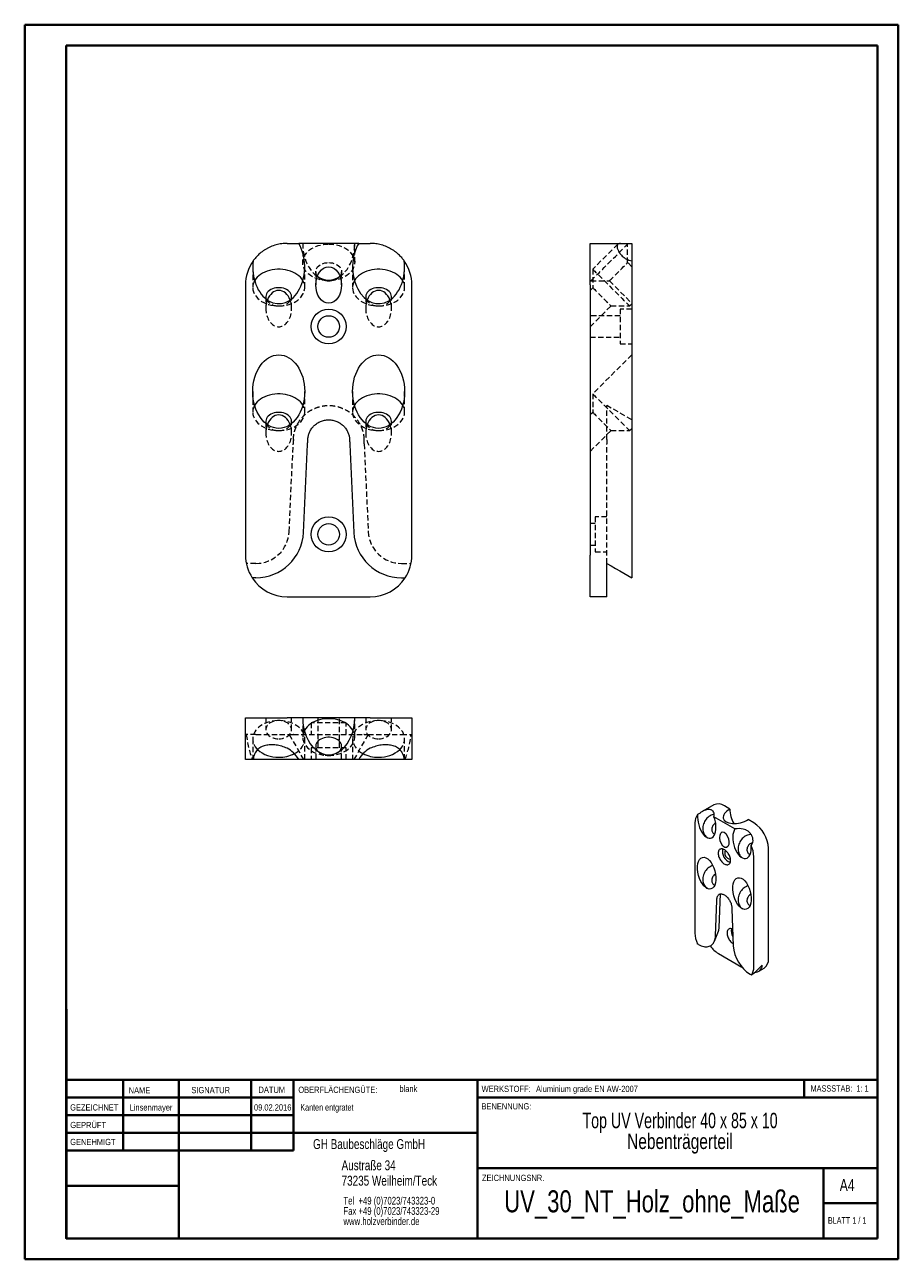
# Model space of a CAD drawing. Header units: millimetres. Extents: x 0 to 210, y 0 to 297.
import ezdxf

# ---------------------------------------------------------------- set-up
doc = ezdxf.new("R2010")
doc.units = ezdxf.units.MM
doc.linetypes.add('HIDDEN', pattern=[1.905, 1.27, -0.635])
doc.styles.add('SLDTEXTSTYLE0', font='TXT', dxfattribs={"width": 0.75})
doc.styles.add('SLDTEXTSTYLE1', font='TXT', dxfattribs={"width": 0.681818})
doc.styles.add('SLDTEXTSTYLE2', font='TXT', dxfattribs={"width": 0.7})
doc.styles.add('SLDTEXTSTYLE3', font='TXT', dxfattribs={"width": 0.689655})

# ---------------------------------------------------------------- blocks, each defined once
blk = doc.blocks.new('SW_NOTE_0')
at = {"color": 0, "linetype": 'Continuous', "lineweight": 0, "char_height": 1.8521, "attachment_point": 1, "style": 'SLDTEXTSTYLE0'}
for s, insert in [('Tel  +49 (0)7023/743323-0', (0, 2.39)), ('Fax +49 (0)7023/743323-29', (0, -0.08)), ('www.holzverbinder.de', (0, -2.55))]:
    blk.add_mtext(s, dxfattribs=dict(at, insert=insert))

msp = doc.modelspace()

# ---------------------------------------------------------------- linework, layer by layer
at = {"color": 7, "linetype": 'Continuous', "lineweight": 40}
for p, q in [((0.08, 0.21), (0.08, 297.21)), ((0.08, 297.21), (210.08, 297.21)), ((210.08, 0.21), (210.08, 297.21)), ((210.08, 292.21), (210.08, 297.21)), ((10.08, 292.21), (205.08, 292.21)), ((10.08, 5.21), (10.08, 292.21)), ((205.08, 5.21), (205.08, 292.21)), ((10.11, 60.37), (10.11, 5.12)), ((205.08, 43.37), (10.11, 43.37)), ((23.71, 43.37), (23.71, 26.37)), ((37.1, 43.37), (37.1, 5.12)), ((54.51, 43.37), (54.51, 26.38)), ((64.71, 26.39), (64.71, 43.37)), ((108.91, 43.37), (108.91, 5.12)), ((187.47, 39.12), (187.47, 43.37)), ((64.71, 39.1), (10.11, 39.1)), ((205.08, 39.12), (108.91, 39.12)), ((64.71, 34.87), (10.11, 34.87)), ((108.91, 30.62), (10.11, 30.62)), ((64.71, 26.39), (10.11, 26.37)), ((108.91, 22.12), (205.08, 22.12)), ((192.08, 5.21), (192.08, 22.21)), ((37.1, 17.87), (10.11, 17.87)), ((10.11, 13.71), (10.08, 13.71)), ((205.08, 13.71), (192.08, 13.71)), ((10.11, 9.46), (10.08, 9.46)), ((10.08, 5.21), (205.08, 5.21)), ((205.08, 5.21), (180.99, 5.21)), ((0.08, 0.21), (210.08, 0.21))]:
    msp.add_line(p, q, dxfattribs=at)
at = {"color": 7, "linetype": 'Continuous', "lineweight": 15}
for p, q in [((63.15, 244.61), (65.94, 244.61)), ((80.36, 244.61), (65.94, 244.61)), ((80.36, 244.61), (83.15, 244.61)), ((136.01, 244.61), (143.32, 244.61)), ((136.01, 234.61), (136.01, 244.61)), ((143.32, 244.61), (146.01, 244.61)), ((146.01, 244.61), (146.01, 240.39)), ((146.01, 240.39), (146.01, 234.61)), ((53.15, 234.61), (53.15, 169.61)), ((93.15, 169.61), (93.15, 234.61)), ((136.01, 234.61), (136.01, 169.61)), ((146.01, 234.61), (146.01, 169.61)), ((67.1, 175.09), (68.08, 196.26)), ((78.22, 196.26), (79.2, 175.09)), ((136.01, 159.61), (136.01, 169.61)), ((146.01, 169.61), (146.01, 164.15)), ((140.01, 159.61), (140.01, 167.61)), ((55.65, 164.15), (54.78, 164.15)), ((90.65, 164.15), (91.53, 164.15)), ((63.15, 159.61), (83.15, 159.61)), ((140.01, 159.61), (136.01, 159.61)), ((53.15, 120.45), (53.15, 130.45)), ((53.15, 130.45), (63.15, 130.45)), ((66.9, 130.45), (63.15, 130.45)), ((79.4, 130.45), (66.9, 130.45)), ((83.15, 130.45), (79.4, 130.45)), ((83.15, 130.45), (93.15, 130.45)), ((93.15, 130.45), (93.15, 120.45)), ((54.99, 120.45), (53.15, 120.45)), ((65.94, 120.45), (54.99, 120.45)), ((80.36, 120.45), (65.94, 120.45)), ((91.32, 120.45), (80.36, 120.45)), ((93.15, 120.45), (91.32, 120.45)), ((165.77, 109.54), (163.08, 107.99)), ((169.6, 108.53), (168.27, 109.29)), ((161.2, 105.21), (161.2, 78.67)), ((170.82, 103.74), (165.72, 106.68)), ((175.34, 105.21), (174.02, 105.98)), ((165.79, 102.53), (165.95, 102.46)), ((178.88, 72.55), (178.88, 99.09)), ((174.28, 97.63), (174.44, 97.56)), ((175.34, 70.51), (175.34, 97.05)), ((165.79, 90.29), (165.95, 90.22)), ((166.13, 78.06), (166.48, 86.51)), ((167.03, 80.06), (167.36, 88.1)), ((170.06, 84.44), (170.41, 75.59)), ((174.28, 85.39), (174.44, 85.32)), ((165.87, 76.76), (166.85, 79.15)), ((162.08, 75.93), (161.77, 76.11)), ((166.86, 73.77), (172.48, 70.53)), ((174.46, 68.79), (174.77, 68.61)), ((176.43, 69.44), (177.84, 70.26))]:
    msp.add_line(p, q, dxfattribs=at)
at = {"color": 7, "linetype": 'HIDDEN', "lineweight": 0}
for p, q in [((66.9, 244.61), (66.9, 240.02)), ((79.4, 240.02), (79.4, 244.61)), ((142.65, 244.41), (136.64, 238.4)), ((145.02, 244.44), (144.85, 244.61)), ((145.02, 239.98), (145.02, 244.44)), ((54.9, 238.93), (54.9, 233.98)), ((67.4, 233.98), (67.4, 238.93)), ((70.05, 237.79), (70.05, 234.61)), ((76.25, 234.61), (76.25, 237.79)), ((78.9, 238.93), (78.9, 233.98)), ((91.4, 233.98), (91.4, 238.93)), ((136.64, 238.4), (136.64, 233.95)), ((146.01, 239), (145.02, 239.98)), ((136.01, 235.78), (136.18, 235.6)), ((136.18, 235.6), (140.64, 235.6)), ((140.64, 235.6), (146.01, 230.23)), ((58.05, 231.75), (58.05, 228.93)), ((64.25, 228.93), (64.25, 231.75)), ((82.05, 231.75), (82.05, 228.93)), ((88.25, 228.93), (88.25, 231.75)), ((136.64, 233.95), (136.01, 233.31)), ((136.01, 224.55), (141.02, 229.56)), ((141.02, 229.56), (145.48, 229.56)), ((143.21, 228.81), (143.21, 220.41)), ((146.01, 228.81), (143.21, 228.81)), ((145.48, 229.56), (146.01, 230.09)), ((143.21, 227.21), (136.01, 227.21)), ((136.01, 222.01), (143.21, 222.01)), ((143.21, 220.41), (146.01, 220.41)), ((146.01, 217.79), (136.64, 208.42)), ((54.9, 208.95), (54.9, 204)), ((67.4, 204), (67.4, 208.95)), ((78.9, 208.95), (78.9, 204)), ((91.4, 204), (91.4, 208.95)), ((136.64, 208.42), (136.64, 203.96)), ((146.01, 202.15), (140.01, 205.61)), ((136.64, 203.96), (136.01, 203.33)), ((58.05, 201.77), (58.05, 198.95)), ((64.25, 198.95), (64.25, 201.77)), ((82.05, 201.77), (82.05, 198.95)), ((88.25, 198.95), (88.25, 201.77)), ((136.01, 194.57), (141.02, 199.58)), ((141.02, 199.58), (145.48, 199.58)), ((145.48, 199.58), (146.01, 200.11)), ((63.64, 175.25), (64.62, 196.35)), ((81.69, 196.35), (82.66, 175.25)), ((140.01, 175.25), (140.01, 196.35)), ((137.21, 178.81), (137.21, 170.41)), ((140.01, 178.81), (137.21, 178.81)), ((137.21, 177.21), (136.01, 177.21)), ((140.01, 167.61), (140.01, 175.25)), ((136.01, 172.01), (137.21, 172.01)), ((137.21, 170.41), (140.01, 170.41)), ((55.65, 167.61), (53.35, 167.61)), ((90.65, 167.61), (92.95, 167.61)), ((58.05, 130.45), (58.05, 127.63)), ((64.25, 127.63), (64.25, 130.45)), ((66.9, 130.45), (66.9, 125.86)), ((77.35, 129.25), (68.95, 129.25)), ((68.95, 129.25), (68.95, 126.45)), ((70.55, 130.45), (70.55, 123.25)), ((75.75, 123.25), (75.75, 130.45)), ((77.35, 126.45), (77.35, 129.25)), ((79.4, 125.86), (79.4, 130.45)), ((82.05, 130.45), (82.05, 127.63)), ((88.25, 127.63), (88.25, 130.45)), ((55.65, 126.45), (53.35, 126.45)), ((54.9, 125.4), (54.9, 120.45)), ((55.65, 126.45), (63.64, 126.45)), ((63.64, 126.45), (67.1, 120.45)), ((63.64, 126.45), (64.62, 126.45)), ((67.4, 120.45), (67.4, 125.4)), ((78.9, 125.4), (78.9, 120.45)), ((82.66, 126.45), (79.2, 120.45)), ((81.69, 126.45), (82.66, 126.45)), ((82.66, 126.45), (90.65, 126.45)), ((90.65, 126.45), (92.95, 126.45)), ((91.4, 120.45), (91.4, 125.4)), ((77.35, 123.25), (68.95, 123.25)), ((68.95, 123.25), (68.95, 120.45)), ((70.05, 123.63), (70.05, 120.45)), ((76.25, 120.45), (76.25, 123.63)), ((77.35, 120.45), (77.35, 123.25))]:
    msp.add_line(p, q, dxfattribs=at)
at = {"color": 7, "linetype": 'Continuous', "lineweight": 0}
for p, q in [((64.71, 39.12), (10.11, 39.12)), ((23.71, 5.21), (23.71, 5.12)), ((54.51, 5.21), (54.51, 5.12))]:
    msp.add_line(p, q, dxfattribs=at)
at = {"color": 7, "linetype": 'HIDDEN', "lineweight": 0, "flags": 128}
for points in [[(73.15, 244.44), (73.79, 244.41), (74.43, 244.34), (75.05, 244.23), (75.65, 244.07), (76.23, 243.86), (76.77, 243.62), (77.28, 243.34), (77.74, 243.02), (78.15, 242.67), (78.51, 242.29), (78.81, 241.89), (79.05, 241.47), (79.23, 241.03), (79.35, 240.59), (79.4, 240.13), (79.38, 239.68), (79.3, 239.23), (79.15, 238.78), (78.94, 238.35), (78.67, 237.94), (78.34, 237.55), (77.95, 237.19), (77.51, 236.85), (77.03, 236.55), (76.51, 236.29), (75.95, 236.06), (75.36, 235.88), (74.74, 235.74), (74.11, 235.65), (73.47, 235.6), (72.83, 235.6), (72.19, 235.65), (71.56, 235.74), (70.95, 235.88), (70.36, 236.06), (69.8, 236.29), (69.27, 236.55), (68.79, 236.85), (68.35, 237.19), (67.97, 237.55), (67.63, 237.94), (67.36, 238.35), (67.15, 238.78), (67, 239.23), (66.92, 239.68), (66.9, 240.13), (66.95, 240.59), (67.07, 241.03), (67.25, 241.47), (67.49, 241.89), (67.79, 242.29), (68.15, 242.67), (68.56, 243.02), (69.02, 243.34), (69.53, 243.62), (70.07, 243.86), (70.65, 244.07), (71.25, 244.23), (71.87, 244.34), (72.51, 244.41), (73.15, 244.44)], [(136.18, 235.6), (136.19, 235.6), (136.24, 235.65), (136.33, 235.74), (136.47, 235.88), (136.65, 236.06), (136.87, 236.29), (137.14, 236.55), (137.44, 236.85), (137.77, 237.19), (138.14, 237.55), (138.53, 237.94), (138.94, 238.35), (139.37, 238.78), (139.81, 239.23), (140.26, 239.68), (140.72, 240.13), (141.17, 240.59), (141.62, 241.03), (142.06, 241.47), (142.48, 241.89), (142.88, 242.29), (143.26, 242.67), (143.61, 243.02), (143.92, 243.34), (144.21, 243.62), (144.45, 243.86), (144.65, 244.07), (144.81, 244.23), (144.93, 244.34), (145, 244.41), (145.02, 244.44), (145.02, 244.44)], [(70.44, 236.73), (70.39, 236.79), (70.22, 237.08), (70.1, 237.39), (70.05, 237.71), (70.07, 238.03), (70.15, 238.35), (70.3, 238.65), (70.5, 238.93), (70.77, 239.19), (71.08, 239.42), (71.44, 239.62), (71.84, 239.78), (72.26, 239.89), (72.7, 239.96), (73.15, 239.98)], [(73.15, 239.98), (73.6, 239.96), (74.04, 239.89), (74.47, 239.78), (74.86, 239.62), (75.22, 239.42), (75.53, 239.19), (75.8, 238.93), (76, 238.65), (76.15, 238.35), (76.23, 238.03), (76.25, 237.71), (76.2, 237.39), (76.08, 237.08), (75.91, 236.79), (75.87, 236.73)], [(136.64, 238.4), (136.64, 238.39), (136.69, 238.35), (136.78, 238.25), (136.92, 238.12), (137.1, 237.93), (137.33, 237.71), (137.59, 237.45), (137.89, 237.15), (138.23, 236.81), (138.59, 236.45), (138.98, 236.06), (139.39, 235.65), (139.82, 235.22), (140.27, 234.77), (140.72, 234.32), (141.17, 233.87), (141.63, 233.41), (142.07, 232.97), (142.51, 232.53), (142.93, 232.11), (143.33, 231.71), (143.71, 231.33), (144.06, 230.98), (144.38, 230.66), (144.66, 230.38), (144.9, 230.13), (145.11, 229.93), (145.27, 229.77), (145.38, 229.65), (145.45, 229.58), (145.48, 229.56), (145.48, 229.56)], [(140.64, 235.6), (140.64, 235.6), (140.69, 235.65), (140.78, 235.74), (140.92, 235.88), (141.1, 236.06), (141.31, 236.27), (141.56, 236.52), (141.83, 236.79), (142.12, 237.08), (142.43, 237.39), (142.75, 237.71), (143.07, 238.03), (143.39, 238.35), (143.69, 238.65), (143.97, 238.93), (144.23, 239.19), (144.46, 239.42), (144.66, 239.62), (144.82, 239.78), (144.93, 239.89), (145, 239.96), (145.02, 239.98)], [(55.35, 235.63), (55.15, 235.22), (55, 234.77), (54.92, 234.32), (54.9, 233.87), (54.95, 233.41), (55.07, 232.97), (55.25, 232.53), (55.49, 232.11), (55.79, 231.71), (56.15, 231.33), (56.56, 230.98), (57.02, 230.66), (57.53, 230.38), (58.07, 230.13), (58.65, 229.93), (59.25, 229.77), (59.87, 229.65), (60.51, 229.58), (61.15, 229.56)], [(61.15, 229.56), (61.79, 229.58), (62.43, 229.65), (63.05, 229.77), (63.65, 229.93), (64.23, 230.13), (64.77, 230.38), (65.28, 230.66), (65.74, 230.98), (66.15, 231.33), (66.51, 231.71), (66.81, 232.11), (67.05, 232.53), (67.23, 232.97), (67.35, 233.41), (67.4, 233.87), (67.38, 234.32), (67.3, 234.77), (67.15, 235.22), (66.95, 235.63)], [(79.35, 235.63), (79.15, 235.22), (79, 234.77), (78.92, 234.32), (78.9, 233.87), (78.95, 233.41), (79.07, 232.97), (79.25, 232.53), (79.49, 232.11), (79.79, 231.71), (80.15, 231.33), (80.56, 230.98), (81.02, 230.66), (81.53, 230.38), (82.07, 230.13), (82.65, 229.93), (83.25, 229.77), (83.87, 229.65), (84.51, 229.58), (85.15, 229.56)], [(85.15, 229.56), (85.79, 229.58), (86.43, 229.65), (87.05, 229.77), (87.65, 229.93), (88.23, 230.13), (88.77, 230.38), (89.28, 230.66), (89.74, 230.98), (90.15, 231.33), (90.51, 231.71), (90.81, 232.11), (91.05, 232.53), (91.23, 232.97), (91.35, 233.41), (91.4, 233.87), (91.38, 234.32), (91.3, 234.77), (91.15, 235.22), (90.95, 235.63)], [(136.64, 233.95), (136.64, 233.94), (136.69, 233.89), (136.78, 233.8), (136.92, 233.67), (137.1, 233.49), (137.31, 233.27), (137.55, 233.03), (137.83, 232.76), (138.12, 232.46), (138.43, 232.15), (138.75, 231.83), (139.07, 231.51), (139.38, 231.2), (139.69, 230.9), (139.97, 230.61), (140.23, 230.35), (140.46, 230.12), (140.66, 229.93), (140.81, 229.77), (140.93, 229.65), (141, 229.58), (141.02, 229.56), (141.02, 229.56)], [(136.64, 208.42), (136.64, 208.41), (136.69, 208.37), (136.78, 208.27), (136.92, 208.13), (137.1, 207.95), (137.33, 207.73), (137.59, 207.46), (137.89, 207.16), (138.23, 206.83), (138.59, 206.47), (138.98, 206.08), (139.39, 205.66), (139.82, 205.23), (140.27, 204.79), (140.72, 204.34), (141.17, 203.89), (141.63, 203.43), (142.07, 202.98), (142.51, 202.55), (142.93, 202.13), (143.33, 201.72), (143.71, 201.35), (144.06, 201), (144.38, 200.68), (144.66, 200.4), (144.9, 200.15), (145.11, 199.95), (145.27, 199.79), (145.38, 199.67), (145.45, 199.6), (145.48, 199.58), (145.48, 199.58)], [(55.35, 205.65), (55.15, 205.23), (55, 204.79), (54.92, 204.34), (54.9, 203.89), (54.95, 203.43), (55.07, 202.98), (55.25, 202.55), (55.49, 202.13), (55.79, 201.72), (56.15, 201.35), (56.56, 201), (57.02, 200.68), (57.53, 200.4), (58.07, 200.15), (58.65, 199.95), (59.25, 199.79), (59.87, 199.67), (60.51, 199.6), (61.15, 199.58)], [(61.15, 199.58), (61.79, 199.6), (62.43, 199.67), (63.05, 199.79), (63.65, 199.95), (64.23, 200.15), (64.77, 200.4), (65.28, 200.68), (65.74, 201), (66.15, 201.35), (66.51, 201.72), (66.81, 202.13), (67.05, 202.55), (67.23, 202.98), (67.35, 203.43), (67.4, 203.89), (67.38, 204.34), (67.3, 204.79), (67.15, 205.23), (66.95, 205.65)], [(79.35, 205.65), (79.15, 205.23), (79, 204.79), (78.92, 204.34), (78.9, 203.89), (78.95, 203.43), (79.07, 202.98), (79.25, 202.55), (79.49, 202.13), (79.79, 201.72), (80.15, 201.35), (80.56, 201), (81.02, 200.68), (81.53, 200.4), (82.07, 200.15), (82.65, 199.95), (83.25, 199.79), (83.87, 199.67), (84.51, 199.6), (85.15, 199.58)], [(85.15, 199.58), (85.79, 199.6), (86.43, 199.67), (87.05, 199.79), (87.65, 199.95), (88.23, 200.15), (88.77, 200.4), (89.28, 200.68), (89.74, 201), (90.15, 201.35), (90.51, 201.72), (90.81, 202.13), (91.05, 202.55), (91.23, 202.98), (91.35, 203.43), (91.4, 203.89), (91.38, 204.34), (91.3, 204.79), (91.15, 205.23), (90.95, 205.65)], [(136.64, 203.96), (136.64, 203.96), (136.69, 203.91), (136.78, 203.82), (136.92, 203.68), (137.1, 203.51), (137.31, 203.29), (137.55, 203.05), (137.83, 202.77), (138.12, 202.48), (138.43, 202.17), (138.75, 201.85), (139.07, 201.53), (139.38, 201.22), (139.69, 200.91), (139.97, 200.63), (140.23, 200.37), (140.46, 200.14), (140.66, 199.94), (140.81, 199.79), (140.93, 199.67), (141, 199.6), (141.02, 199.58), (141.02, 199.58)], [(64.88, 121.86), (65.28, 122.08), (65.74, 122.4), (66.15, 122.75), (66.51, 123.13), (66.81, 123.53), (67.05, 123.95), (67.23, 124.39), (67.35, 124.83), (67.4, 125.29), (67.38, 125.74), (67.3, 126.19), (67.15, 126.64), (66.94, 127.07), (66.67, 127.48), (66.34, 127.87), (65.95, 128.23), (65.51, 128.57), (65.03, 128.87), (64.51, 129.13), (63.95, 129.35), (63.36, 129.54), (62.74, 129.67), (62.11, 129.77), (61.47, 129.81), (60.83, 129.81), (60.19, 129.77), (59.56, 129.67), (58.95, 129.54), (58.36, 129.35), (57.8, 129.13), (57.27, 128.87), (56.79, 128.57), (56.35, 128.23), (55.97, 127.87), (55.63, 127.48), (55.36, 127.07), (55.15, 126.64), (55, 126.19), (54.92, 125.74), (54.9, 125.29), (54.95, 124.83), (55.07, 124.39), (55.25, 123.95), (55.49, 123.53), (55.79, 123.13), (56.06, 122.84)], [(61.15, 125.44), (61.6, 125.46), (62.04, 125.53), (62.47, 125.64), (62.86, 125.8), (63.22, 126), (63.53, 126.23), (63.8, 126.49), (64, 126.77), (64.15, 127.07), (64.23, 127.39), (64.25, 127.71), (64.2, 128.03), (64.08, 128.34), (63.91, 128.63), (63.67, 128.9), (63.38, 129.15), (63.05, 129.36), (62.67, 129.54), (62.26, 129.68), (61.82, 129.77), (61.38, 129.81), (60.92, 129.81), (60.48, 129.77), (60.04, 129.68), (59.63, 129.54), (59.26, 129.36), (58.92, 129.15), (58.63, 128.9), (58.39, 128.63), (58.22, 128.34), (58.1, 128.03), (58.05, 127.71), (58.07, 127.39), (58.15, 127.07), (58.3, 126.77), (58.5, 126.49), (58.77, 126.23), (59.08, 126), (59.44, 125.8), (59.84, 125.64), (60.26, 125.53), (60.7, 125.46), (61.15, 125.44)], [(90.25, 122.84), (90.51, 123.13), (90.81, 123.53), (91.05, 123.95), (91.23, 124.39), (91.35, 124.83), (91.4, 125.29), (91.38, 125.74), (91.3, 126.19), (91.15, 126.64), (90.94, 127.07), (90.67, 127.48), (90.34, 127.87), (89.95, 128.23), (89.51, 128.57), (89.03, 128.87), (88.51, 129.13), (87.95, 129.35), (87.36, 129.54), (86.74, 129.67), (86.11, 129.77), (85.47, 129.81), (84.83, 129.81), (84.19, 129.77), (83.56, 129.67), (82.95, 129.54), (82.36, 129.35), (81.8, 129.13), (81.27, 128.87), (80.79, 128.57), (80.35, 128.23), (79.97, 127.87), (79.63, 127.48), (79.36, 127.07), (79.15, 126.64), (79, 126.19), (78.92, 125.74), (78.9, 125.29), (78.95, 124.83), (79.07, 124.39), (79.25, 123.95), (79.49, 123.53), (79.79, 123.13), (80.15, 122.75), (80.56, 122.4), (81.02, 122.08), (81.42, 121.86)], [(85.15, 125.44), (85.6, 125.46), (86.04, 125.53), (86.47, 125.64), (86.86, 125.8), (87.22, 126), (87.53, 126.23), (87.8, 126.49), (88, 126.77), (88.15, 127.07), (88.23, 127.39), (88.25, 127.71), (88.2, 128.03), (88.08, 128.34), (87.91, 128.63), (87.67, 128.9), (87.38, 129.15), (87.05, 129.36), (86.67, 129.54), (86.26, 129.68), (85.82, 129.77), (85.38, 129.81), (84.92, 129.81), (84.48, 129.77), (84.04, 129.68), (83.63, 129.54), (83.26, 129.36), (82.92, 129.15), (82.63, 128.9), (82.39, 128.63), (82.22, 128.34), (82.1, 128.03), (82.05, 127.71), (82.07, 127.39), (82.15, 127.07), (82.3, 126.77), (82.5, 126.49), (82.77, 126.23), (83.08, 126), (83.44, 125.8), (83.84, 125.64), (84.26, 125.53), (84.7, 125.46), (85.15, 125.44)], [(67.29, 127.39), (67.15, 127.09), (67, 126.65), (66.92, 126.2), (66.9, 125.74), (66.95, 125.29), (67.07, 124.84), (67.25, 124.4), (67.49, 123.98), (67.79, 123.58), (68.15, 123.2), (68.56, 122.85), (69.02, 122.54), (69.53, 122.25), (70.07, 122.01), (70.65, 121.81), (71.25, 121.65), (71.87, 121.53), (72.51, 121.46), (73.15, 121.44)], [(73.15, 121.44), (73.79, 121.46), (74.43, 121.53), (75.05, 121.65), (75.65, 121.81), (76.23, 122.01), (76.77, 122.25), (77.28, 122.54), (77.74, 122.85), (78.15, 123.2), (78.51, 123.58), (78.81, 123.98), (79.05, 124.4), (79.23, 124.84), (79.35, 125.29), (79.4, 125.74), (79.38, 126.2), (79.3, 126.65), (79.15, 127.09), (79.01, 127.39)]]:
    msp.add_lwpolyline(points, dxfattribs=at)
at = {"color": 7, "linetype": 'Continuous', "lineweight": 15, "flags": 128}
for points in [[(66.95, 235.63), (66.94, 235.65), (66.67, 236.06), (66.34, 236.45), (65.95, 236.81), (65.51, 237.15), (65.03, 237.45), (64.51, 237.71), (63.95, 237.93), (63.36, 238.12), (62.74, 238.25), (62.11, 238.35), (61.47, 238.39), (60.83, 238.39), (60.19, 238.35), (59.56, 238.25), (58.95, 238.12), (58.36, 237.93), (57.8, 237.71), (57.27, 237.45), (56.79, 237.15), (56.35, 236.81), (55.97, 236.45), (55.63, 236.06), (55.36, 235.65), (55.35, 235.63)], [(90.95, 235.63), (90.94, 235.65), (90.67, 236.06), (90.34, 236.45), (89.95, 236.81), (89.51, 237.15), (89.03, 237.45), (88.51, 237.71), (87.95, 237.93), (87.36, 238.12), (86.74, 238.25), (86.11, 238.35), (85.47, 238.39), (84.83, 238.39), (84.19, 238.35), (83.56, 238.25), (82.95, 238.12), (82.36, 237.93), (81.8, 237.71), (81.27, 237.45), (80.79, 237.15), (80.35, 236.81), (79.97, 236.45), (79.63, 236.06), (79.36, 235.65), (79.35, 235.63)], [(64.14, 231.17), (64.15, 231.2), (64.23, 231.51), (64.25, 231.83), (64.2, 232.15), (64.08, 232.46), (63.91, 232.76), (63.67, 233.03), (63.38, 233.27), (63.05, 233.49), (62.67, 233.67), (62.26, 233.8), (61.82, 233.89), (61.38, 233.94), (60.92, 233.94), (60.48, 233.89), (60.04, 233.8), (59.63, 233.67), (59.26, 233.49), (58.92, 233.27), (58.63, 233.03), (58.39, 232.76), (58.22, 232.46), (58.1, 232.15), (58.05, 231.83), (58.07, 231.51), (58.15, 231.2), (58.16, 231.17)], [(88.14, 231.17), (88.15, 231.2), (88.23, 231.51), (88.25, 231.83), (88.2, 232.15), (88.08, 232.46), (87.91, 232.76), (87.67, 233.03), (87.38, 233.27), (87.05, 233.49), (86.67, 233.67), (86.26, 233.8), (85.82, 233.89), (85.38, 233.94), (84.92, 233.94), (84.48, 233.89), (84.04, 233.8), (83.63, 233.67), (83.26, 233.49), (82.92, 233.27), (82.63, 233.03), (82.39, 232.76), (82.22, 232.46), (82.1, 232.15), (82.05, 231.83), (82.07, 231.51), (82.15, 231.2), (82.16, 231.17)], [(66.95, 205.65), (66.94, 205.66), (66.67, 206.08), (66.34, 206.47), (65.95, 206.83), (65.51, 207.16), (65.03, 207.46), (64.51, 207.73), (63.95, 207.95), (63.36, 208.13), (62.74, 208.27), (62.11, 208.37), (61.47, 208.41), (60.83, 208.41), (60.19, 208.37), (59.56, 208.27), (58.95, 208.13), (58.36, 207.95), (57.8, 207.73), (57.27, 207.46), (56.79, 207.16), (56.35, 206.83), (55.97, 206.47), (55.63, 206.08), (55.36, 205.66), (55.35, 205.65)], [(90.95, 205.65), (90.94, 205.66), (90.67, 206.08), (90.34, 206.47), (89.95, 206.83), (89.51, 207.16), (89.03, 207.46), (88.51, 207.73), (87.95, 207.95), (87.36, 208.13), (86.74, 208.27), (86.11, 208.37), (85.47, 208.41), (84.83, 208.41), (84.19, 208.37), (83.56, 208.27), (82.95, 208.13), (82.36, 207.95), (81.8, 207.73), (81.27, 207.46), (80.79, 207.16), (80.35, 206.83), (79.97, 206.47), (79.63, 206.08), (79.36, 205.66), (79.35, 205.65)], [(64.14, 201.19), (64.15, 201.22), (64.23, 201.53), (64.25, 201.85), (64.2, 202.17), (64.08, 202.48), (63.91, 202.77), (63.67, 203.05), (63.38, 203.29), (63.05, 203.51), (62.67, 203.68), (62.26, 203.82), (61.82, 203.91), (61.38, 203.96), (60.92, 203.96), (60.48, 203.91), (60.04, 203.82), (59.63, 203.68), (59.26, 203.51), (58.92, 203.29), (58.63, 203.05), (58.39, 202.77), (58.22, 202.48), (58.1, 202.17), (58.05, 201.85), (58.07, 201.53), (58.15, 201.22), (58.16, 201.19)], [(88.14, 201.19), (88.15, 201.22), (88.23, 201.53), (88.25, 201.85), (88.2, 202.17), (88.08, 202.48), (87.91, 202.77), (87.67, 203.05), (87.38, 203.29), (87.05, 203.51), (86.67, 203.68), (86.26, 203.82), (85.82, 203.91), (85.38, 203.96), (84.92, 203.96), (84.48, 203.91), (84.04, 203.82), (83.63, 203.68), (83.26, 203.51), (82.92, 203.29), (82.63, 203.05), (82.39, 202.77), (82.22, 202.48), (82.1, 202.17), (82.05, 201.85), (82.07, 201.53), (82.15, 201.22), (82.16, 201.19)], [(140.01, 167.61), (141.07, 167), (142.11, 166.4), (143.12, 165.81), (144.12, 165.24), (145.08, 164.69), (146.01, 164.15)], [(79.01, 127.39), (78.94, 127.52), (78.67, 127.93), (78.34, 128.32), (77.95, 128.69), (77.51, 129.02), (77.03, 129.32), (76.51, 129.58), (75.95, 129.81), (75.36, 129.99), (74.74, 130.13), (74.11, 130.22), (73.47, 130.27), (72.83, 130.27), (72.19, 130.22), (71.56, 130.13), (70.95, 129.99), (70.36, 129.81), (69.8, 129.58), (69.27, 129.32), (68.79, 129.02), (68.35, 128.69), (67.97, 128.32), (67.63, 127.93), (67.36, 127.52), (67.29, 127.39)], [(75.7, 122.38), (75.8, 122.49), (76, 122.77), (76.15, 123.07), (76.23, 123.39), (76.25, 123.71), (76.2, 124.03), (76.08, 124.34), (75.91, 124.63), (75.67, 124.9), (75.38, 125.15), (75.05, 125.36), (74.67, 125.54), (74.26, 125.68), (73.82, 125.77), (73.38, 125.81), (72.92, 125.81), (72.48, 125.77), (72.04, 125.68), (71.63, 125.54), (71.26, 125.36), (70.92, 125.15), (70.63, 124.9), (70.39, 124.63), (70.22, 124.34), (70.1, 124.03), (70.05, 123.71), (70.07, 123.39), (70.15, 123.07), (70.3, 122.77), (70.5, 122.49), (70.6, 122.38)], [(165.84, 107.29), (165.63, 107.24), (165.35, 107.16), (165.08, 107.04), (164.82, 106.9), (164.56, 106.73), (164.32, 106.53), (164.09, 106.31), (163.88, 106.07), (163.69, 105.81), (163.53, 105.53), (163.39, 105.25), (163.27, 104.95), (163.18, 104.65), (163.11, 104.34), (163.08, 104.03), (163.07, 103.73), (163.09, 103.43), (163.14, 103.14), (163.22, 102.86), (163.33, 102.6), (163.46, 102.36), (163.62, 102.14), (163.8, 101.94), (164, 101.77), (164.12, 101.68)], [(166.14, 105.18), (166.12, 105.17), (165.94, 105.05), (165.78, 104.91), (165.63, 104.74), (165.5, 104.56), (165.39, 104.36), (165.31, 104.15), (165.25, 103.93), (165.23, 103.72), (165.23, 103.5), (165.26, 103.3), (165.31, 103.1), (165.4, 102.93), (165.51, 102.77), (165.64, 102.64), (165.79, 102.53)], [(174.71, 102.42), (174.67, 102.42), (174.4, 102.4), (174.12, 102.34), (173.84, 102.26), (173.57, 102.14), (173.3, 102), (173.05, 101.83), (172.8, 101.63), (172.58, 101.41), (172.37, 101.17), (172.18, 100.91), (172.01, 100.64), (171.87, 100.35), (171.75, 100.05), (171.66, 99.75), (171.6, 99.44), (171.56, 99.13), (171.56, 98.83), (171.58, 98.53), (171.63, 98.24), (171.71, 97.96), (171.81, 97.7), (171.95, 97.46), (172.1, 97.24), (172.28, 97.04), (172.48, 96.87), (172.61, 96.78)], [(169.75, 96.19), (169.74, 96.41), (169.71, 96.64), (169.65, 96.88), (169.57, 97.12), (169.47, 97.36), (169.35, 97.59), (169.22, 97.82), (169.07, 98.03), (168.9, 98.23), (168.73, 98.41), (168.55, 98.57), (168.36, 98.7), (168.18, 98.81), (167.99, 98.89), (167.81, 98.94), (167.64, 98.96), (167.47, 98.95), (167.32, 98.91), (167.19, 98.84), (167.07, 98.75), (166.97, 98.62), (166.89, 98.47), (166.83, 98.3), (166.8, 98.11), (166.79, 97.9), (166.8, 97.68), (166.83, 97.45), (166.89, 97.21), (166.97, 96.97), (167.07, 96.73), (167.19, 96.5), (167.32, 96.27), (167.47, 96.06), (167.64, 95.86), (167.81, 95.68), (167.99, 95.52), (168.18, 95.39), (168.36, 95.28), (168.55, 95.2), (168.73, 95.15), (168.9, 95.13), (169.07, 95.14), (169.22, 95.18), (169.35, 95.25), (169.47, 95.34), (169.57, 95.47), (169.65, 95.62), (169.71, 95.79), (169.74, 95.98), (169.75, 96.19)], [(175.07, 100.44), (174.99, 100.43), (174.8, 100.36), (174.61, 100.27), (174.43, 100.15), (174.26, 100.01), (174.11, 99.84), (173.98, 99.66), (173.88, 99.46), (173.79, 99.25), (173.74, 99.03), (173.71, 98.82), (173.71, 98.6), (173.74, 98.4), (173.8, 98.21), (173.88, 98.03), (173.99, 97.87), (174.12, 97.74), (174.28, 97.63)], [(165.49, 94.96), (165.35, 94.92), (165.08, 94.8), (164.82, 94.66), (164.56, 94.49), (164.32, 94.29), (164.09, 94.07), (163.88, 93.83), (163.69, 93.57), (163.53, 93.29), (163.39, 93.01), (163.27, 92.71), (163.18, 92.4), (163.11, 92.1), (163.08, 91.79), (163.07, 91.48), (163.09, 91.19), (163.14, 90.9), (163.22, 90.62), (163.33, 90.36), (163.46, 90.12), (163.62, 89.9), (163.8, 89.7), (164, 89.53), (164.12, 89.44)], [(166.14, 92.94), (166.12, 92.93), (165.94, 92.81), (165.78, 92.67), (165.63, 92.5), (165.5, 92.32), (165.39, 92.12), (165.31, 91.91), (165.25, 91.69), (165.23, 91.47), (165.23, 91.26), (165.26, 91.06), (165.31, 90.86), (165.4, 90.69), (165.51, 90.53), (165.64, 90.4), (165.79, 90.29)], [(173.97, 90.06), (173.84, 90.02), (173.57, 89.9), (173.3, 89.76), (173.05, 89.59), (172.8, 89.39), (172.58, 89.17), (172.37, 88.93), (172.18, 88.67), (172.01, 88.4), (171.87, 88.11), (171.75, 87.81), (171.66, 87.51), (171.6, 87.2), (171.56, 86.89), (171.56, 86.59), (171.58, 86.29), (171.63, 86), (171.71, 85.72), (171.81, 85.46), (171.95, 85.22), (172.1, 85), (172.28, 84.8), (172.48, 84.63), (172.61, 84.54)], [(174.63, 88.04), (174.61, 88.03), (174.43, 87.91), (174.26, 87.77), (174.11, 87.6), (173.98, 87.42), (173.88, 87.22), (173.79, 87.01), (173.74, 86.79), (173.71, 86.58), (173.71, 86.36), (173.74, 86.16), (173.8, 85.97), (173.88, 85.79), (173.99, 85.63), (174.12, 85.5), (174.28, 85.39)], [(162.08, 75.93), (162.39, 75.77), (162.7, 75.63), (163, 75.52), (163.3, 75.45), (163.59, 75.4), (163.87, 75.38), (164.14, 75.39), (164.4, 75.44), (164.65, 75.51), (164.88, 75.61), (165.1, 75.74), (165.29, 75.9), (165.47, 76.09), (165.63, 76.3), (165.77, 76.54), (165.89, 76.81), (165.98, 77.09), (166.06, 77.4), (166.11, 77.72), (166.13, 78.06)], [(170.25, 79.65), (170.11, 79.7), (169.93, 79.75), (169.76, 79.77), (169.6, 79.76), (169.44, 79.72), (169.31, 79.66), (169.19, 79.56), (169.09, 79.43), (169.01, 79.29), (168.95, 79.11), (168.92, 78.92), (168.91, 78.71), (168.92, 78.49), (168.95, 78.26), (169.01, 78.02), (169.09, 77.78), (169.19, 77.54), (169.31, 77.31), (169.44, 77.08), (169.6, 76.87), (169.76, 76.67), (169.93, 76.49), (170.11, 76.33), (170.3, 76.2), (170.39, 76.14)]]:
    msp.add_lwpolyline(points, dxfattribs=at)
at = {"color": 7, "linetype": 'Continuous', "lineweight": 15}
for centre, radius in [((73.15, 224.61), 4.2), ((73.15, 224.61), 2.6), ((73.15, 174.61), 4.2), ((73.15, 174.61), 2.6)]:
    msp.add_circle(centre, radius, dxfattribs=at)
for centre, radius, start, end in [((63.15, 234.61), 10, 144.73, 180), ((83.15, 234.61), 10, 0, 35.27), ((73.15, 239.29), 3.73, 223.3271, 316.6729), ((55.65, 175.61), 11.46, 270, 357.3575), ((90.65, 175.61), 11.46, 182.6425, 270), ((63.15, 169.61), 10, 180, 213.1211), ((83.15, 169.61), 10, 326.8789, 0), ((63.15, 169.61), 10, 213.1211, 270), ((83.15, 169.61), 10, 270, 326.8789), ((60.89, 128.19), 7.21, 227.847, 272.0426), ((61.26, 128.93), 7.95, 269.2349, 297.1471), ((85.08, 129.06), 8.08, 243.0882, 270.5298), ((85.41, 128.19), 7.21, 267.9567, 312.1622), ((164.04, 105.38), 2.85, 140.3938, 183.3595), ((166.81, 107.27), 2.5, 54.1916, 114.4979), ((171.22, 98.75), 7.67, 2.5439, 57.4561), ((170.67, 98.43), 2.88, 169.9102, 250.0845), ((169.95, 98.02), 1.6, 157.5827, 262.4119), ((168.56, 96.88), 6.78, 1.4105, 25.314), ((167.87, 78.82), 6.67, 181.2868, 203.9849), ((164.38, 80.12), 2.65, 338.5369, 358.6757), ((172.48, 79.24), 2.57, 168.5688, 212.8424), ((170.38, 79.55), 6.77, 215.5814, 238.5747), ((179.25, 76.25), 8.87, 184.2465, 237.2794), ((176.39, 72.3), 2.5, 305.5003, 5.8119), ((172.41, 70.36), 2.94, 323.4147, 2.9268), ((175.48, 71.13), 1.92, 271.5726, 354.7947)]:
    msp.add_arc(centre, radius, start, end, dxfattribs=at)
at = {"color": 7, "linetype": 'HIDDEN', "lineweight": 0}
for centre, radius, start, end in [((60.91, 232.69), 3.13, 209.0018, 274.4964), ((61.42, 232.64), 3.09, 265.0373, 331.4644), ((84.91, 232.69), 3.13, 209.0018, 274.4964), ((85.42, 232.64), 3.09, 265.0373, 331.4644), ((60.91, 202.7), 3.13, 209.0014, 274.4966), ((61.42, 202.66), 3.09, 265.0372, 331.4647), ((84.91, 202.7), 3.13, 209.0014, 274.4966), ((85.42, 202.66), 3.09, 265.0372, 331.4647), ((55.65, 175.61), 8, 270, 357.3575), ((90.65, 175.61), 8, 182.6425, 270), ((73.04, 125.06), 3.62, 227.5881, 271.6975), ((73.3, 124.94), 3.51, 267.5476, 313.1668)]:
    msp.add_arc(centre, radius, start, end, dxfattribs=at)
at = {"color": 7, "linetype": 'Continuous', "lineweight": 15}
for centre, major_axis, ratio, start_param, end_param in [((61.15, 238.93), (0, 8.84), 0.707107, 1.405103, 5.410823), ((85.15, 238.93), (0, 8.84), 0.707107, 0.872362, 4.878082), ((73.15, 244.61), (0, 8.84), 0.707107, 2.721161, 3.562025), ((61.15, 228.93), (0, 4.38), 0.707107, 0, 1.082993), ((61.15, 228.93), (0, 4.38), 0.707107, 5.200192, 6.283185), ((85.15, 228.93), (0, 4.38), 0.707107, 0, 1.082993), ((85.15, 228.93), (0, 4.38), 0.707107, 5.200192, 6.283185), ((61.15, 198.95), (0, 4.38), 0.707107, 0, 1.082993), ((61.15, 198.95), (0, 4.38), 0.707107, 5.200192, 6.283185), ((85.15, 198.95), (0, 4.38), 0.707107, 0, 1.082993), ((85.15, 198.95), (0, 4.38), 0.707107, 5.200192, 6.283185), ((73.15, 130.45), (0, 8.84), 0.707107, 1.570796, 4.712389), ((61.15, 114.77), (0, -8.84), 0.707107, 2.269231, 2.815863), ((85.15, 114.77), (0, -8.84), 0.707107, 3.467322, 4.013954), ((164.03, 105.34), (-1.02, 3.79), 0.517638, 0.927521, 4.933242), ((162.02, 106.5), (3.79, 1.02), 0.51759, 5.88852, 6.435152), ((171.81, 107.25), (3.79, 1.02), 0.51759, 2.048493, 5.190086), ((171.81, 107.25), (-1.02, 3.79), 0.517638, 1.093215, 2.048378), ((172.51, 100.44), (-1.02, 3.79), 0.517638, 0.39478, 4.400501), ((170.5, 101.6), (3.79, 1.02), 0.51759, 0.803426, 1.350058), ((175.15, 74.48), (6.38, 7.44), 0.410743, 4.211085, 4.587799)]:
    msp.add_ellipse(centre, major_axis=major_axis, ratio=ratio, start_param=start_param, end_param=end_param, dxfattribs=at)
at = {"color": 7, "linetype": 'HIDDEN', "lineweight": 0}
for centre, major_axis, ratio, start_param, end_param in [((73.15, 244.61), (0, 8.84), 0.707107, 1.570796, 2.721161), ((73.15, 244.61), (0, 8.84), 0.707107, 3.562025, 4.712389), ((61.15, 228.93), (0, 4.38), 0.707107, 1.082993, 5.200192), ((85.15, 228.93), (0, 4.38), 0.707107, 1.082993, 5.200192), ((61.15, 198.95), (0, 4.38), 0.707107, 1.082993, 5.200192), ((85.15, 198.95), (0, 4.38), 0.707107, 1.082993, 5.200192), ((63.15, 129.92), (0, 17.32), 0.57735, 1.772154, 2.148868), ((83.15, 129.92), (0, 17.32), 0.57735, 4.134317, 4.511031)]:
    msp.add_ellipse(centre, major_axis=major_axis, ratio=ratio, start_param=start_param, end_param=end_param, dxfattribs=at)
at = {"color": 7, "linetype": 'Continuous', "lineweight": 15}
for centre, major_axis, ratio in [((73.15, 234.61), (0, 4.38), 0.707107), ((61.15, 208.95), (0, 8.84), 0.707107), ((85.15, 208.95), (0, 8.84), 0.707107), ((168.27, 101.13), (-0.5, 1.88), 0.517638), ((164.03, 93.1), (-1.02, 3.79), 0.517638), ((172.51, 88.2), (-1.02, 3.79), 0.517638)]:
    msp.add_ellipse(centre, major_axis=major_axis, ratio=ratio, dxfattribs=at)
for points, knots in [([(63.15, 244.61), (62.73, 244.61), (62.29, 244.59), (61.63, 244.5), (61.4, 244.46), (60.95, 244.37), (60.73, 244.32), (60.06, 244.14), (59.62, 243.98), (58.98, 243.7), (58.76, 243.6), (58.35, 243.39), (58.15, 243.28), (57.76, 243.04), (57.57, 242.92), (57.21, 242.66), (57.03, 242.53), (56.52, 242.12), (56.22, 241.84), (55.83, 241.43), (55.71, 241.3), (55.5, 241.05), (55.4, 240.94), (55.16, 240.63), (55.05, 240.48), (54.99, 240.39)], [0, 0, 0, 0, 0.125, 0.125, 0.1875, 0.1875, 0.25, 0.25, 0.375, 0.375, 0.4375, 0.4375, 0.5, 0.5, 0.5625, 0.5625, 0.625, 0.625, 0.75, 0.75, 0.8125, 0.8125, 0.875, 0.875, 1, 1, 1, 1]), ([(91.32, 240.39), (91.25, 240.48), (91.15, 240.63), (90.82, 241.04), (90.61, 241.29), (90.08, 241.83), (89.78, 242.11), (89.28, 242.52), (89.1, 242.65), (88.73, 242.91), (88.54, 243.04), (87.96, 243.39), (87.54, 243.61), (86.69, 243.98), (86.25, 244.13), (85.35, 244.38), (84.9, 244.47), (84.02, 244.59), (83.58, 244.61), (83.15, 244.61)], [0, 0, 0, 0, 0.125, 0.125, 0.25, 0.25, 0.375, 0.375, 0.4375, 0.4375, 0.5, 0.5, 0.625, 0.625, 0.75, 0.75, 0.875, 0.875, 1, 1, 1, 1]), ([(143.32, 244.61), (143.11, 244.61), (142.95, 244.59), (142.76, 244.5), (142.7, 244.46), (142.61, 244.37), (142.57, 244.32), (142.49, 244.14), (142.47, 243.98), (142.49, 243.7), (142.51, 243.6), (142.56, 243.39), (142.59, 243.28), (142.68, 243.04), (142.74, 242.92), (142.87, 242.66), (142.95, 242.53), (143.21, 242.12), (143.43, 241.84), (143.86, 241.43), (144.01, 241.3), (144.35, 241.05), (144.53, 240.94), (145.12, 240.63), (145.55, 240.48), (146.01, 240.39)], [0, 0, 0, 0, 0.125, 0.125, 0.1875, 0.1875, 0.25, 0.25, 0.375, 0.375, 0.4375, 0.4375, 0.5, 0.5, 0.5625, 0.5625, 0.625, 0.625, 0.75, 0.75, 0.8125, 0.8125, 0.875, 0.875, 1, 1, 1, 1]), ([(68.12, 197.3), (68.13, 197.45), (68.15, 197.83), (68.31, 198.57), (68.61, 199.36), (69.07, 200.12), (69.69, 200.8), (70.36, 201.34), (71.24, 201.81), (72.13, 202.07), (73.15, 202.19), (74.17, 202.07), (75.06, 201.81), (75.95, 201.34), (76.62, 200.8), (77.23, 200.12), (77.69, 199.36), (78, 198.57), (78.15, 197.83), (78.18, 197.45), (78.18, 197.3)], [0.019951, 0.019951, 0.019951, 0.019951, 0.0544544, 0.1011153, 0.1539009, 0.2126457, 0.263994, 0.3200521, 0.3761736, 0.4390704, 0.5, 0.5609296, 0.6238264, 0.6799479, 0.736006, 0.7873543, 0.8460991, 0.8988847, 0.9455456, 0.980049, 0.980049, 0.980049, 0.980049]), ([(63.15, 123.14), (62.73, 123.34), (62.29, 123.51), (61.63, 123.7), (61.4, 123.76), (60.95, 123.85), (60.73, 123.89), (60.06, 123.97), (59.62, 123.99), (58.98, 123.97), (58.76, 123.95), (58.35, 123.9), (58.15, 123.87), (57.76, 123.77), (57.57, 123.72), (57.21, 123.59), (57.03, 123.51), (56.52, 123.24), (56.22, 123.02), (55.83, 122.6), (55.71, 122.45), (55.5, 122.11), (55.4, 121.93), (55.16, 121.34), (55.05, 120.91), (54.99, 120.45)], [0, 0, 0, 0, 0.125, 0.125, 0.1875, 0.1875, 0.25, 0.25, 0.375, 0.375, 0.4375, 0.4375, 0.5, 0.5, 0.5625, 0.5625, 0.625, 0.625, 0.75, 0.75, 0.8125, 0.8125, 0.875, 0.875, 1, 1, 1, 1]), ([(91.32, 120.45), (91.25, 120.91), (91.15, 121.34), (90.82, 122.12), (90.61, 122.46), (90.08, 123.02), (89.78, 123.24), (89.28, 123.51), (89.1, 123.59), (88.73, 123.72), (88.54, 123.77), (87.96, 123.91), (87.54, 123.96), (86.69, 123.99), (86.25, 123.97), (85.35, 123.86), (84.9, 123.77), (84.02, 123.51), (83.58, 123.34), (83.15, 123.14)], [0, 0, 0, 0, 0.125, 0.125, 0.25, 0.25, 0.375, 0.375, 0.4375, 0.4375, 0.5, 0.5, 0.625, 0.625, 0.75, 0.75, 0.875, 0.875, 1, 1, 1, 1]), ([(165.69, 107.8), (165.61, 107.93), (165.51, 108.04), (165.34, 108.18), (165.29, 108.22), (165.16, 108.3), (165.09, 108.33), (164.89, 108.41), (164.74, 108.44), (164.5, 108.45), (164.42, 108.45), (164.26, 108.44), (164.17, 108.42), (164, 108.39), (163.92, 108.36), (163.74, 108.31), (163.65, 108.27), (163.38, 108.15), (163.19, 108.06), (162.91, 107.88), (162.81, 107.82), (162.62, 107.7), (162.52, 107.63), (162.22, 107.44), (162.03, 107.31), (161.85, 107.19)], [0, 0, 0, 0, 0.125, 0.125, 0.1875, 0.1875, 0.25, 0.25, 0.375, 0.375, 0.4375, 0.4375, 0.5, 0.5, 0.5625, 0.5625, 0.625, 0.625, 0.75, 0.75, 0.8125, 0.8125, 0.875, 0.875, 1, 1, 1, 1]), ([(174.69, 99.78), (174.83, 99.92), (174.95, 100.09), (175.11, 100.49), (175.15, 100.7), (175.16, 101.14), (175.14, 101.36), (175.05, 101.69), (175.02, 101.8), (174.93, 102), (174.89, 102.1), (174.73, 102.4), (174.6, 102.58), (174.31, 102.91), (174.15, 103.06), (173.79, 103.32), (173.6, 103.43), (173.19, 103.61), (172.98, 103.67), (172.76, 103.72)], [0, 0, 0, 0, 0.125, 0.125, 0.25, 0.25, 0.375, 0.375, 0.4375, 0.4375, 0.5, 0.5, 0.625, 0.625, 0.75, 0.75, 0.875, 0.875, 1, 1, 1, 1]), ([(166.49, 86.92), (166.49, 86.98), (166.5, 87.13), (166.56, 87.4), (166.67, 87.66), (166.83, 87.88), (167.04, 88.03), (167.28, 88.11), (167.6, 88.12), (167.91, 88.05), (168.27, 87.89), (168.63, 87.63), (168.94, 87.35), (169.26, 86.97), (169.5, 86.62), (169.71, 86.21), (169.87, 85.81), (169.98, 85.42), (170.04, 85.09), (170.05, 84.93), (170.05, 84.87)], [0.019951, 0.019951, 0.019951, 0.019951, 0.0544544, 0.1011153, 0.1539009, 0.2126457, 0.263994, 0.3200521, 0.3761736, 0.4390704, 0.5, 0.5609296, 0.6238264, 0.6799479, 0.736006, 0.7873543, 0.8460991, 0.8988847, 0.9455456, 0.980049, 0.980049, 0.980049, 0.980049])]:
    msp.add_open_spline(points, degree=3, knots=knots, dxfattribs=at)
at = {"color": 7, "linetype": 'HIDDEN', "lineweight": 0}
for points, knots in [([(64.66, 197.43), (64.67, 197.68), (64.7, 198.26), (64.97, 199.58), (65.49, 200.9), (66.27, 202.19), (67.31, 203.34), (68.42, 204.23), (69.96, 205.05), (71.41, 205.48), (73.15, 205.68), (74.89, 205.48), (76.34, 205.05), (77.89, 204.23), (78.99, 203.34), (80.03, 202.19), (80.81, 200.9), (81.33, 199.58), (81.6, 198.26), (81.63, 197.68), (81.64, 197.43)], [0.0165146, 0.0165146, 0.0165146, 0.0165146, 0.0544544, 0.1011153, 0.1539009, 0.2126457, 0.263994, 0.3200521, 0.3761736, 0.4390704, 0.5, 0.5609296, 0.6238264, 0.6799479, 0.736006, 0.7873543, 0.8460991, 0.8988847, 0.9455456, 0.9834854, 0.9834854, 0.9834854, 0.9834854]), ([(140.01, 197.43), (140.01, 197.68), (140.01, 198.26), (140.01, 199.58), (140.01, 200.9), (140.01, 202.19), (140.01, 203.34), (140.01, 204.23), (140.01, 205.05), (140.01, 205.48), (140.01, 205.61), (140.01, 205.61)], [0.0165146, 0.0165146, 0.0165146, 0.0165146, 0.0544544, 0.1011153, 0.1539009, 0.2126457, 0.263994, 0.3200521, 0.3761736, 0.4390704, 0.5, 0.5, 0.5, 0.5]), ([(64.66, 126.45), (64.67, 126.45), (64.7, 126.45), (64.97, 126.45), (65.49, 126.45), (66.27, 126.45), (67.31, 126.45), (68.42, 126.45), (69.96, 126.45), (71.41, 126.45), (73.15, 126.45), (74.89, 126.45), (76.34, 126.45), (77.89, 126.45), (78.99, 126.45), (80.03, 126.45), (80.81, 126.45), (81.33, 126.45), (81.6, 126.45), (81.63, 126.45), (81.64, 126.45)], [0.0165146, 0.0165146, 0.0165146, 0.0165146, 0.0544544, 0.1011153, 0.1539009, 0.2126457, 0.263994, 0.3200521, 0.3761736, 0.4390704, 0.5, 0.5609296, 0.6238264, 0.6799479, 0.736006, 0.7873543, 0.8460991, 0.8988847, 0.9455456, 0.9834854, 0.9834854, 0.9834854, 0.9834854])]:
    msp.add_open_spline(points, degree=3, knots=knots, dxfattribs=at)
for points in [[(64.66, 197.43), (64.65, 197.07), (64.63, 196.71), (64.62, 196.35)], [(81.69, 196.35), (81.67, 196.71), (81.66, 197.07), (81.64, 197.43)], [(140.01, 197.43), (140.01, 197.07), (140.01, 196.71), (140.01, 196.35)], [(64.66, 126.45), (64.65, 126.45), (64.63, 126.45), (64.62, 126.45)], [(81.69, 126.45), (81.67, 126.45), (81.66, 126.45), (81.64, 126.45)]]:
    msp.add_open_spline(points, degree=3, dxfattribs=at)
at = {"color": 7, "linetype": 'Continuous', "lineweight": 15}
for points in [[(68.08, 196.26), (68.1, 196.61), (68.11, 196.95), (68.12, 197.3)], [(78.18, 197.3), (78.19, 196.95), (78.21, 196.61), (78.22, 196.26)], [(166.48, 86.51), (166.48, 86.64), (166.49, 86.78), (166.49, 86.92)], [(170.05, 84.87), (170.05, 84.72), (170.06, 84.58), (170.06, 84.44)]]:
    msp.add_open_spline(points, degree=3, dxfattribs=at)

# ---------------------------------------------------------------- block references
at = {"color": 7, "linetype": 'Continuous', "lineweight": 0}
msp.add_blockref('SW_NOTE_0', (76.7, 12.85), dxfattribs=at)

# ---------------------------------------------------------------- texts
for s, insert, char_height, attachment_point, style in [('NAME', (25.07, 41.62), 1.5, 1, 'SLDTEXTSTYLE0'), ('SIGNATUR', (40.14, 41.68), 1.5, 1, 'SLDTEXTSTYLE0'), ('DATUM', (56.28, 41.74), 1.5, 1, 'SLDTEXTSTYLE0'), ('OBERFLÄCHENGÜTE:', (65.86, 41.74), 1.5, 1, 'SLDTEXTSTYLE0'), ('blank', (90.14, 42.03), 1.587, 1, 'SLDTEXTSTYLE0'), ('WERKSTOFF:', (109.91, 41.96), 1.5, 1, 'SLDTEXTSTYLE0'), ('Aluminium grade EN AW-2007', (122.99, 41.96), 1.5, 1, 'SLDTEXTSTYLE0'), ('MASSSTAB:  1: 1', (188.99, 42.07), 1.5, 1, 'SLDTEXTSTYLE2'), ('GEZEICHNET', (11, 37.51), 1.5, 1, 'SLDTEXTSTYLE0'), ('Linsenmayer', (30.45, 37.5), 1.4986, 2, 'SLDTEXTSTYLE0'), ('09.02.2016', (59.69, 37.5), 1.499, 2, 'SLDTEXTSTYLE0'), ('Kanten entgratet', (66.32, 37.57), 1.5875, 1, 'SLDTEXTSTYLE0'), ('BENENNUNG:', (109.88, 37.77), 1.5, 1, 'SLDTEXTSTYLE0'), ('Top UV Verbinder 40 x 85 x 10', (157.62, 35.46), 3.7042, 2, 'SLDTEXTSTYLE3'), ('GEPRÜFT', (11.03, 33.28), 1.5, 1, 'SLDTEXTSTYLE0'), ('Nebenträgerteil', (157.6, 30.45), 3.7042, 2, 'SLDTEXTSTYLE0'), ('GENEHMIGT', (11.02, 29.19), 1.5, 1, 'SLDTEXTSTYLE0'), ('GH Baubeschläge GmbH', (69.39, 29.13), 2.3813, 1, 'SLDTEXTSTYLE0'), ('Austraße 34', (76.25, 24.02), 2.3813, 1, 'SLDTEXTSTYLE0'), ('73235 Weilheim/Teck', (76.25, 20.32), 2.3813, 1, 'SLDTEXTSTYLE0'), ('ZEICHNUNGSNR.', (110, 20.55), 1.5, 1, 'SLDTEXTSTYLE0'), ('A4', (196, 19.52), 2.91, 1, 'SLDTEXTSTYLE0'), ('UV_30_NT_Holz_ohne_Maße', (150.9, 16.81), 5.2917, 2, 'SLDTEXTSTYLE0'), ('BLATT 1 / 1', (193.16, 10.36), 1.5875, 1, 'SLDTEXTSTYLE1')]:
    msp.add_mtext(s, dxfattribs=dict(at, insert=insert, char_height=char_height, attachment_point=attachment_point, style=style))

doc.saveas('drawing.dxf')
